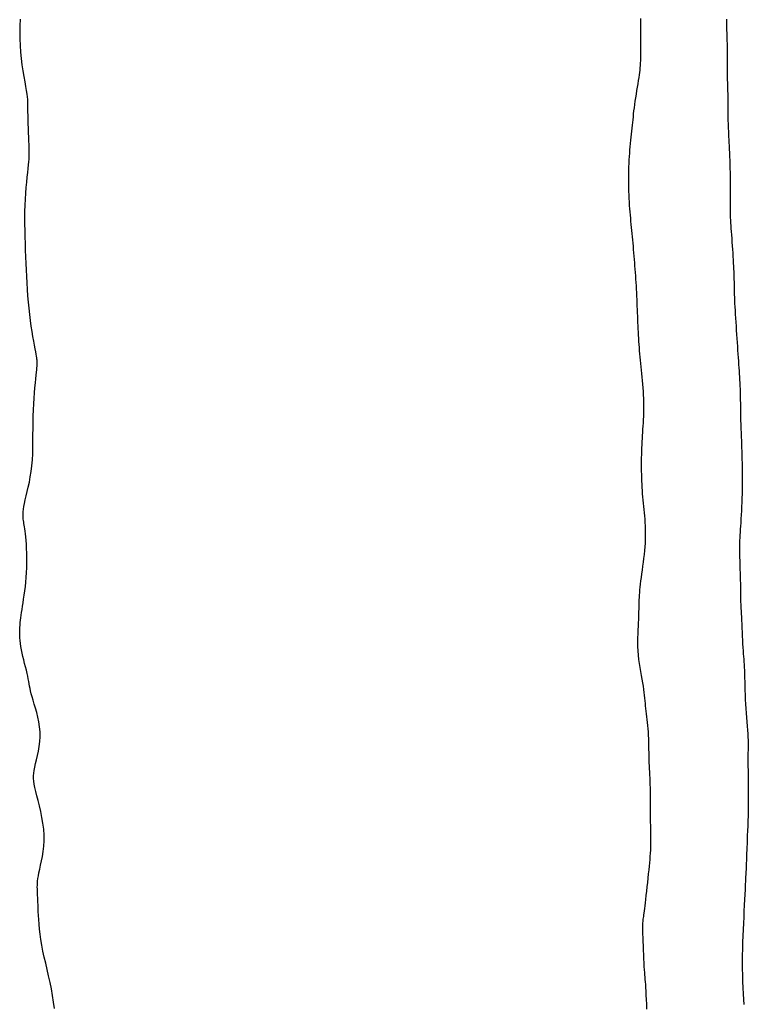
# Model space of a CAD drawing. Header units: millimetres. Extents: x 32690613 to 32693367, y 5343692 to 5344708.
# Tile 55 of 256: x 32692226 to 32692240, y 5343900 to 5343919. Entities that reach past the tile are written whole.
import ezdxf

# ---------------------------------------------------------------- set-up
doc = ezdxf.new("R2010")
doc.units = ezdxf.units.MM
doc.header["$LTSCALE"] = 20
doc.layers.add('02-DGM_HL_495.00', color=142, linetype='Continuous')
doc.layers.add('02-DGM_HL_495.50', color=152, linetype='Continuous')

msp = doc.modelspace()

# ---------------------------------------------------------------- linework, layer by layer
at = {"layer": '02-DGM_HL_495.00', "elevation": 495, "flags": 128}
for points in [[(32692237.912, 5343918.629), (32692237.912, 5343918.584), (32692237.912, 5343918.535), (32692237.912, 5343918.479), (32692237.912, 5343918.414), (32692237.912, 5343918.343), (32692237.912, 5343918.267), (32692237.912, 5343918.189), (32692237.911, 5343918.111), (32692237.911, 5343918.034), (32692237.91, 5343917.961), (32692237.908, 5343917.895), (32692237.907, 5343917.836), (32692237.905, 5343917.784), (32692237.902, 5343917.737), (32692237.899, 5343917.692), (32692237.895, 5343917.649), (32692237.89, 5343917.606), (32692237.884, 5343917.56), (32692237.876, 5343917.51), (32692237.867, 5343917.454), (32692237.858, 5343917.394), (32692237.847, 5343917.33), (32692237.836, 5343917.264), (32692237.825, 5343917.196), (32692237.815, 5343917.129), (32692237.805, 5343917.062), (32692237.795, 5343916.998), (32692237.787, 5343916.936), (32692237.78, 5343916.878), (32692237.773, 5343916.822), (32692237.768, 5343916.767), (32692237.762, 5343916.713), (32692237.757, 5343916.66), (32692237.752, 5343916.606), (32692237.746, 5343916.552), (32692237.74, 5343916.496), (32692237.734, 5343916.439), (32692237.728, 5343916.381), (32692237.722, 5343916.322), (32692237.716, 5343916.262), (32692237.71, 5343916.2), (32692237.704, 5343916.139), (32692237.699, 5343916.076), (32692237.695, 5343916.013), (32692237.691, 5343915.95), (32692237.688, 5343915.886), (32692237.685, 5343915.821), (32692237.683, 5343915.756), (32692237.682, 5343915.69), (32692237.681, 5343915.624), (32692237.681, 5343915.557), (32692237.681, 5343915.49), (32692237.683, 5343915.422), (32692237.684, 5343915.355), (32692237.687, 5343915.287), (32692237.689, 5343915.221), (32692237.693, 5343915.155), (32692237.697, 5343915.09), (32692237.701, 5343915.027), (32692237.706, 5343914.965), (32692237.711, 5343914.905), (32692237.717, 5343914.846), (32692237.723, 5343914.788), (32692237.729, 5343914.73), (32692237.735, 5343914.672), (32692237.741, 5343914.615), (32692237.747, 5343914.556), (32692237.752, 5343914.497), (32692237.758, 5343914.437), (32692237.763, 5343914.376), (32692237.768, 5343914.315), (32692237.773, 5343914.253), (32692237.778, 5343914.191), (32692237.783, 5343914.129), (32692237.788, 5343914.067), (32692237.793, 5343914.004), (32692237.798, 5343913.942), (32692237.803, 5343913.879), (32692237.808, 5343913.817), (32692237.812, 5343913.754), (32692237.817, 5343913.691), (32692237.821, 5343913.628), (32692237.825, 5343913.564), (32692237.828, 5343913.501), (32692237.832, 5343913.437), (32692237.835, 5343913.372), (32692237.838, 5343913.308), (32692237.84, 5343913.244), (32692237.843, 5343913.181), (32692237.845, 5343913.118), (32692237.848, 5343913.055), (32692237.85, 5343912.993), (32692237.853, 5343912.931), (32692237.855, 5343912.87), (32692237.858, 5343912.81), (32692237.861, 5343912.75), (32692237.863, 5343912.69), (32692237.867, 5343912.631), (32692237.87, 5343912.572), (32692237.873, 5343912.513), (32692237.877, 5343912.455), (32692237.882, 5343912.396), (32692237.886, 5343912.337), (32692237.891, 5343912.278), (32692237.896, 5343912.218), (32692237.902, 5343912.157), (32692237.908, 5343912.095), (32692237.915, 5343912.033), (32692237.922, 5343911.969), (32692237.929, 5343911.904), (32692237.936, 5343911.838), (32692237.942, 5343911.771), (32692237.948, 5343911.704), (32692237.954, 5343911.636), (32692237.958, 5343911.568), (32692237.962, 5343911.499), (32692237.964, 5343911.43), (32692237.966, 5343911.362), (32692237.966, 5343911.293), (32692237.966, 5343911.226), (32692237.965, 5343911.16), (32692237.963, 5343911.095), (32692237.961, 5343911.031), (32692237.958, 5343910.969), (32692237.954, 5343910.909), (32692237.95, 5343910.85), (32692237.946, 5343910.791), (32692237.942, 5343910.733), (32692237.938, 5343910.674), (32692237.935, 5343910.615), (32692237.932, 5343910.556), (32692237.929, 5343910.495), (32692237.927, 5343910.433), (32692237.926, 5343910.37), (32692237.925, 5343910.306), (32692237.924, 5343910.243), (32692237.924, 5343910.179), (32692237.925, 5343910.116), (32692237.925, 5343910.053), (32692237.926, 5343909.991), (32692237.928, 5343909.929), (32692237.93, 5343909.868), (32692237.932, 5343909.808), (32692237.935, 5343909.748), (32692237.939, 5343909.688), (32692237.943, 5343909.629), (32692237.948, 5343909.569), (32692237.953, 5343909.51), (32692237.959, 5343909.45), (32692237.966, 5343909.39), (32692237.972, 5343909.33), (32692237.978, 5343909.27), (32692237.984, 5343909.209), (32692237.989, 5343909.147), (32692237.994, 5343909.085), (32692237.997, 5343909.023), (32692237.999, 5343908.959), (32692238, 5343908.894), (32692238, 5343908.829), (32692237.999, 5343908.762), (32692237.996, 5343908.693), (32692237.991, 5343908.623), (32692237.986, 5343908.552), (32692237.978, 5343908.479), (32692237.969, 5343908.404), (32692237.96, 5343908.33), (32692237.949, 5343908.256), (32692237.939, 5343908.183), (32692237.929, 5343908.112), (32692237.919, 5343908.044), (32692237.911, 5343907.979), (32692237.903, 5343907.918), (32692237.897, 5343907.861), (32692237.892, 5343907.807), (32692237.888, 5343907.756), (32692237.885, 5343907.708), (32692237.882, 5343907.662), (32692237.88, 5343907.617), (32692237.879, 5343907.574), (32692237.877, 5343907.531), (32692237.876, 5343907.488), (32692237.875, 5343907.444), (32692237.874, 5343907.399), (32692237.873, 5343907.352), (32692237.871, 5343907.301), (32692237.869, 5343907.246), (32692237.866, 5343907.186), (32692237.863, 5343907.12), (32692237.86, 5343907.05), (32692237.857, 5343906.976), (32692237.855, 5343906.898), (32692237.854, 5343906.818), (32692237.855, 5343906.737), (32692237.858, 5343906.655), (32692237.863, 5343906.573), (32692237.871, 5343906.492), (32692237.882, 5343906.413), (32692237.894, 5343906.335), (32692237.907, 5343906.259), (32692237.921, 5343906.186), (32692237.934, 5343906.115), (32692237.947, 5343906.048), (32692237.958, 5343905.984), (32692237.968, 5343905.923), (32692237.975, 5343905.866), (32692237.981, 5343905.812), (32692237.986, 5343905.76), (32692237.991, 5343905.709), (32692237.995, 5343905.659), (32692238, 5343905.609), (32692238.005, 5343905.56), (32692238.01, 5343905.509), (32692238.017, 5343905.458), (32692238.023, 5343905.405), (32692238.03, 5343905.351), (32692238.037, 5343905.295), (32692238.043, 5343905.238), (32692238.048, 5343905.179), (32692238.053, 5343905.118), (32692238.056, 5343905.054), (32692238.059, 5343904.989), (32692238.061, 5343904.923), (32692238.062, 5343904.856), (32692238.063, 5343904.789), (32692238.064, 5343904.723), (32692238.065, 5343904.658), (32692238.067, 5343904.595), (32692238.069, 5343904.534), (32692238.072, 5343904.475), (32692238.075, 5343904.417), (32692238.078, 5343904.36), (32692238.081, 5343904.302), (32692238.084, 5343904.244), (32692238.087, 5343904.185), (32692238.089, 5343904.123), (32692238.09, 5343904.06), (32692238.091, 5343903.994), (32692238.092, 5343903.926), (32692238.092, 5343903.856), (32692238.092, 5343903.785), (32692238.092, 5343903.713), (32692238.092, 5343903.639), (32692238.093, 5343903.565), (32692238.094, 5343903.491), (32692238.095, 5343903.416), (32692238.097, 5343903.342), (32692238.099, 5343903.269), (32692238.1, 5343903.197), (32692238.101, 5343903.128), (32692238.101, 5343903.061), (32692238.1, 5343902.996), (32692238.099, 5343902.935), (32692238.096, 5343902.876), (32692238.093, 5343902.819), (32692238.089, 5343902.761), (32692238.084, 5343902.701), (32692238.078, 5343902.64), (32692238.071, 5343902.574), (32692238.064, 5343902.504), (32692238.056, 5343902.428), (32692238.048, 5343902.347), (32692238.039, 5343902.265), (32692238.031, 5343902.182), (32692238.022, 5343902.1), (32692238.013, 5343902.021), (32692238.005, 5343901.947), (32692237.997, 5343901.88), (32692237.99, 5343901.822), (32692237.983, 5343901.771), (32692237.977, 5343901.727), (32692237.972, 5343901.688), (32692237.967, 5343901.655), (32692237.963, 5343901.625), (32692237.959, 5343901.599), (32692237.956, 5343901.574), (32692237.953, 5343901.55), (32692237.951, 5343901.526), (32692237.949, 5343901.5), (32692237.948, 5343901.47), (32692237.948, 5343901.436), (32692237.948, 5343901.396), (32692237.948, 5343901.347), (32692237.95, 5343901.29), (32692237.952, 5343901.222), (32692237.954, 5343901.147), (32692237.957, 5343901.066), (32692237.96, 5343900.983), (32692237.964, 5343900.899), (32692237.967, 5343900.818), (32692237.971, 5343900.742), (32692237.975, 5343900.673), (32692237.979, 5343900.614), (32692237.983, 5343900.563), (32692237.986, 5343900.517), (32692237.99, 5343900.474), (32692237.994, 5343900.43), (32692237.998, 5343900.385), (32692238.001, 5343900.335), (32692238.005, 5343900.277), (32692238.009, 5343900.21), (32692238.013, 5343900.134), (32692238.017, 5343900.051), (32692238.021, 5343899.962), (32692238.026, 5343899.868)], [(32692226.816, 5343899.877), (32692226.801, 5343900.002), (32692226.783, 5343900.126), (32692226.76, 5343900.25), (32692226.735, 5343900.374), (32692226.708, 5343900.496), (32692226.68, 5343900.617), (32692226.652, 5343900.736), (32692226.625, 5343900.853), (32692226.6, 5343900.967), (32692226.579, 5343901.077), (32692226.561, 5343901.184), (32692226.546, 5343901.287), (32692226.535, 5343901.384), (32692226.527, 5343901.477), (32692226.52, 5343901.563), (32692226.515, 5343901.644), (32692226.512, 5343901.717), (32692226.509, 5343901.784), (32692226.507, 5343901.842), (32692226.505, 5343901.894), (32692226.503, 5343901.94), (32692226.502, 5343901.981), (32692226.5, 5343902.019), (32692226.499, 5343902.053), (32692226.498, 5343902.085), (32692226.496, 5343902.117), (32692226.495, 5343902.148), (32692226.494, 5343902.18), (32692226.495, 5343902.215), (32692226.496, 5343902.252), (32692226.5, 5343902.293), (32692226.505, 5343902.34), (32692226.514, 5343902.392), (32692226.525, 5343902.451), (32692226.54, 5343902.518), (32692226.557, 5343902.593), (32692226.574, 5343902.674), (32692226.591, 5343902.761), (32692226.606, 5343902.855), (32692226.617, 5343902.953), (32692226.623, 5343903.057), (32692226.622, 5343903.164), (32692226.614, 5343903.275), (32692226.6, 5343903.387), (32692226.581, 5343903.5), (32692226.558, 5343903.61), (32692226.533, 5343903.716), (32692226.509, 5343903.816), (32692226.485, 5343903.909), (32692226.465, 5343903.992), (32692226.448, 5343904.064), (32692226.436, 5343904.127), (32692226.428, 5343904.183), (32692226.424, 5343904.235), (32692226.424, 5343904.285), (32692226.428, 5343904.336), (32692226.436, 5343904.39), (32692226.447, 5343904.45), (32692226.462, 5343904.517), (32692226.479, 5343904.59), (32692226.496, 5343904.67), (32692226.513, 5343904.755), (32692226.528, 5343904.843), (32692226.539, 5343904.934), (32692226.546, 5343905.027), (32692226.546, 5343905.121), (32692226.538, 5343905.214), (32692226.525, 5343905.306), (32692226.506, 5343905.396), (32692226.485, 5343905.483), (32692226.461, 5343905.566), (32692226.437, 5343905.644), (32692226.415, 5343905.717), (32692226.395, 5343905.782), (32692226.379, 5343905.84), (32692226.366, 5343905.893), (32692226.356, 5343905.941), (32692226.347, 5343905.986), (32692226.34, 5343906.03), (32692226.332, 5343906.074), (32692226.323, 5343906.121), (32692226.313, 5343906.171), (32692226.3, 5343906.226), (32692226.286, 5343906.286), (32692226.27, 5343906.349), (32692226.253, 5343906.414), (32692226.237, 5343906.48), (32692226.221, 5343906.546), (32692226.206, 5343906.612), (32692226.193, 5343906.675), (32692226.183, 5343906.736), (32692226.174, 5343906.793), (32692226.168, 5343906.849), (32692226.164, 5343906.902), (32692226.161, 5343906.953), (32692226.16, 5343907.002), (32692226.161, 5343907.05), (32692226.163, 5343907.096), (32692226.166, 5343907.142), (32692226.17, 5343907.187), (32692226.175, 5343907.233), (32692226.181, 5343907.28), (32692226.188, 5343907.33), (32692226.195, 5343907.382), (32692226.204, 5343907.438), (32692226.214, 5343907.499), (32692226.224, 5343907.564), (32692226.235, 5343907.634), (32692226.246, 5343907.709), (32692226.257, 5343907.788), (32692226.267, 5343907.87), (32692226.276, 5343907.956), (32692226.283, 5343908.044), (32692226.289, 5343908.135), (32692226.293, 5343908.228), (32692226.294, 5343908.321), (32692226.294, 5343908.414), (32692226.293, 5343908.504), (32692226.29, 5343908.59), (32692226.286, 5343908.672), (32692226.282, 5343908.746), (32692226.276, 5343908.813), (32692226.271, 5343908.871), (32692226.265, 5343908.921), (32692226.258, 5343908.964), (32692226.252, 5343909.001), (32692226.246, 5343909.034), (32692226.241, 5343909.064), (32692226.236, 5343909.092), (32692226.231, 5343909.12), (32692226.227, 5343909.148), (32692226.225, 5343909.179), (32692226.223, 5343909.212), (32692226.224, 5343909.248), (32692226.227, 5343909.289), (32692226.232, 5343909.335), (32692226.24, 5343909.387), (32692226.252, 5343909.446), (32692226.266, 5343909.513), (32692226.284, 5343909.587), (32692226.303, 5343909.669), (32692226.323, 5343909.756), (32692226.343, 5343909.85), (32692226.361, 5343909.949), (32692226.377, 5343910.052), (32692226.391, 5343910.16), (32692226.4, 5343910.272), (32692226.406, 5343910.387), (32692226.41, 5343910.504), (32692226.412, 5343910.622), (32692226.412, 5343910.742), (32692226.413, 5343910.862), (32692226.414, 5343910.981), (32692226.416, 5343911.1), (32692226.421, 5343911.216), (32692226.426, 5343911.329), (32692226.433, 5343911.438), (32692226.441, 5343911.541), (32692226.449, 5343911.637), (32692226.458, 5343911.726), (32692226.466, 5343911.805), (32692226.473, 5343911.873), (32692226.478, 5343911.93), (32692226.483, 5343911.977), (32692226.487, 5343912.015), (32692226.49, 5343912.046), (32692226.491, 5343912.071), (32692226.493, 5343912.091), (32692226.493, 5343912.108), (32692226.493, 5343912.124), (32692226.492, 5343912.14), (32692226.49, 5343912.157), (32692226.487, 5343912.177), (32692226.484, 5343912.202), (32692226.478, 5343912.232), (32692226.472, 5343912.27), (32692226.463, 5343912.316), (32692226.453, 5343912.373), (32692226.441, 5343912.44), (32692226.427, 5343912.519), (32692226.412, 5343912.606), (32692226.396, 5343912.702), (32692226.38, 5343912.804), (32692226.365, 5343912.912), (32692226.35, 5343913.024), (32692226.337, 5343913.14), (32692226.325, 5343913.257), (32692226.315, 5343913.377), (32692226.307, 5343913.498), (32692226.3, 5343913.62), (32692226.293, 5343913.744), (32692226.288, 5343913.868), (32692226.283, 5343913.992), (32692226.278, 5343914.117), (32692226.273, 5343914.242), (32692226.268, 5343914.367), (32692226.264, 5343914.491), (32692226.261, 5343914.614), (32692226.259, 5343914.736), (32692226.259, 5343914.857), (32692226.26, 5343914.976), (32692226.263, 5343915.094), (32692226.269, 5343915.209), (32692226.276, 5343915.32), (32692226.285, 5343915.428), (32692226.294, 5343915.53), (32692226.304, 5343915.625), (32692226.313, 5343915.712), (32692226.321, 5343915.79), (32692226.329, 5343915.859), (32692226.334, 5343915.916), (32692226.338, 5343915.966), (32692226.341, 5343916.009), (32692226.342, 5343916.05), (32692226.342, 5343916.09), (32692226.341, 5343916.134), (32692226.34, 5343916.183), (32692226.338, 5343916.24), (32692226.335, 5343916.308), (32692226.332, 5343916.384), (32692226.329, 5343916.465), (32692226.326, 5343916.55), (32692226.323, 5343916.634), (32692226.321, 5343916.715), (32692226.319, 5343916.791), (32692226.317, 5343916.859), (32692226.317, 5343916.916), (32692226.316, 5343916.966), (32692226.316, 5343917.01), (32692226.314, 5343917.052), (32692226.312, 5343917.096), (32692226.307, 5343917.143), (32692226.3, 5343917.198), (32692226.29, 5343917.263), (32692226.276, 5343917.34), (32692226.261, 5343917.429), (32692226.244, 5343917.528), (32692226.226, 5343917.636), (32692226.209, 5343917.75), (32692226.194, 5343917.869), (32692226.182, 5343917.992), (32692226.173, 5343918.116), (32692226.169, 5343918.241), (32692226.169, 5343918.366), (32692226.172, 5343918.49), (32692226.177, 5343918.614)]]:
    msp.add_lwpolyline(points, dxfattribs=at)
at = {"layer": '02-DGM_HL_495.50', "elevation": 495.5, "flags": 128}
msp.add_lwpolyline([(32692239.534, 5343918.614), (32692239.536, 5343918.549), (32692239.538, 5343918.483), (32692239.54, 5343918.416), (32692239.542, 5343918.348), (32692239.544, 5343918.281), (32692239.545, 5343918.214), (32692239.547, 5343918.148), (32692239.548, 5343918.085), (32692239.549, 5343918.023), (32692239.549, 5343917.964), (32692239.549, 5343917.905), (32692239.549, 5343917.847), (32692239.549, 5343917.789), (32692239.549, 5343917.73), (32692239.549, 5343917.67), (32692239.55, 5343917.607), (32692239.551, 5343917.542), (32692239.552, 5343917.474), (32692239.554, 5343917.405), (32692239.556, 5343917.336), (32692239.558, 5343917.266), (32692239.56, 5343917.198), (32692239.562, 5343917.131), (32692239.563, 5343917.067), (32692239.564, 5343917.007), (32692239.564, 5343916.949), (32692239.564, 5343916.893), (32692239.564, 5343916.84), (32692239.565, 5343916.788), (32692239.565, 5343916.738), (32692239.565, 5343916.689), (32692239.566, 5343916.64), (32692239.568, 5343916.591), (32692239.57, 5343916.543), (32692239.572, 5343916.493), (32692239.574, 5343916.442), (32692239.577, 5343916.39), (32692239.58, 5343916.335), (32692239.583, 5343916.278), (32692239.586, 5343916.217), (32692239.589, 5343916.153), (32692239.592, 5343916.085), (32692239.595, 5343916.015), (32692239.598, 5343915.942), (32692239.6, 5343915.867), (32692239.602, 5343915.79), (32692239.604, 5343915.712), (32692239.605, 5343915.632), (32692239.605, 5343915.552), (32692239.605, 5343915.473), (32692239.605, 5343915.394), (32692239.604, 5343915.316), (32692239.604, 5343915.241), (32692239.604, 5343915.168), (32692239.604, 5343915.099), (32692239.604, 5343915.034), (32692239.605, 5343914.974), (32692239.607, 5343914.917), (32692239.609, 5343914.863), (32692239.611, 5343914.811), (32692239.614, 5343914.759), (32692239.618, 5343914.705), (32692239.621, 5343914.65), (32692239.626, 5343914.592), (32692239.63, 5343914.529), (32692239.635, 5343914.464), (32692239.64, 5343914.396), (32692239.644, 5343914.326), (32692239.649, 5343914.256), (32692239.654, 5343914.188), (32692239.658, 5343914.121), (32692239.662, 5343914.056), (32692239.665, 5343913.996), (32692239.668, 5343913.939), (32692239.671, 5343913.885), (32692239.673, 5343913.833), (32692239.675, 5343913.783), (32692239.677, 5343913.735), (32692239.678, 5343913.688), (32692239.68, 5343913.642), (32692239.681, 5343913.596), (32692239.681, 5343913.549), (32692239.682, 5343913.502), (32692239.684, 5343913.453), (32692239.685, 5343913.402), (32692239.686, 5343913.348), (32692239.689, 5343913.292), (32692239.691, 5343913.231), (32692239.694, 5343913.167), (32692239.698, 5343913.099), (32692239.702, 5343913.027), (32692239.707, 5343912.954), (32692239.712, 5343912.879), (32692239.717, 5343912.802), (32692239.722, 5343912.725), (32692239.727, 5343912.647), (32692239.733, 5343912.571), (32692239.738, 5343912.495), (32692239.743, 5343912.42), (32692239.748, 5343912.347), (32692239.753, 5343912.275), (32692239.758, 5343912.206), (32692239.762, 5343912.14), (32692239.767, 5343912.076), (32692239.771, 5343912.015), (32692239.775, 5343911.956), (32692239.778, 5343911.899), (32692239.782, 5343911.843), (32692239.785, 5343911.786), (32692239.788, 5343911.729), (32692239.79, 5343911.67), (32692239.793, 5343911.609), (32692239.795, 5343911.544), (32692239.796, 5343911.478), (32692239.798, 5343911.409), (32692239.799, 5343911.34), (32692239.8, 5343911.271), (32692239.801, 5343911.203), (32692239.802, 5343911.136), (32692239.804, 5343911.072), (32692239.805, 5343911.011), (32692239.807, 5343910.953), (32692239.808, 5343910.898), (32692239.81, 5343910.844), (32692239.812, 5343910.793), (32692239.814, 5343910.742), (32692239.816, 5343910.692), (32692239.818, 5343910.643), (32692239.819, 5343910.594), (32692239.821, 5343910.544), (32692239.823, 5343910.494), (32692239.825, 5343910.442), (32692239.827, 5343910.389), (32692239.828, 5343910.333), (32692239.83, 5343910.275), (32692239.831, 5343910.214), (32692239.832, 5343910.15), (32692239.833, 5343910.083), (32692239.834, 5343910.013), (32692239.834, 5343909.94), (32692239.834, 5343909.865), (32692239.833, 5343909.788), (32692239.832, 5343909.709), (32692239.831, 5343909.629), (32692239.828, 5343909.547), (32692239.825, 5343909.465), (32692239.822, 5343909.384), (32692239.818, 5343909.304), (32692239.814, 5343909.226), (32692239.81, 5343909.151), (32692239.806, 5343909.08), (32692239.802, 5343909.015), (32692239.798, 5343908.955), (32692239.795, 5343908.899), (32692239.791, 5343908.847), (32692239.789, 5343908.795), (32692239.786, 5343908.743), (32692239.785, 5343908.69), (32692239.784, 5343908.633), (32692239.783, 5343908.571), (32692239.784, 5343908.503), (32692239.785, 5343908.43), (32692239.787, 5343908.355), (32692239.789, 5343908.277), (32692239.791, 5343908.201), (32692239.794, 5343908.126), (32692239.796, 5343908.055), (32692239.797, 5343907.989), (32692239.799, 5343907.93), (32692239.799, 5343907.877), (32692239.8, 5343907.829), (32692239.8, 5343907.786), (32692239.8, 5343907.747), (32692239.801, 5343907.71), (32692239.801, 5343907.675), (32692239.802, 5343907.642), (32692239.803, 5343907.608), (32692239.804, 5343907.574), (32692239.806, 5343907.537), (32692239.808, 5343907.498), (32692239.81, 5343907.456), (32692239.812, 5343907.409), (32692239.815, 5343907.356), (32692239.818, 5343907.298), (32692239.821, 5343907.232), (32692239.824, 5343907.16), (32692239.827, 5343907.085), (32692239.831, 5343907.008), (32692239.834, 5343906.931), (32692239.838, 5343906.855), (32692239.842, 5343906.783), (32692239.846, 5343906.715), (32692239.85, 5343906.655), (32692239.854, 5343906.599), (32692239.858, 5343906.547), (32692239.863, 5343906.497), (32692239.866, 5343906.447), (32692239.87, 5343906.396), (32692239.873, 5343906.341), (32692239.876, 5343906.282), (32692239.878, 5343906.216), (32692239.88, 5343906.145), (32692239.882, 5343906.069), (32692239.884, 5343905.989), (32692239.887, 5343905.906), (32692239.889, 5343905.82), (32692239.893, 5343905.733), (32692239.897, 5343905.646), (32692239.902, 5343905.559), (32692239.908, 5343905.473), (32692239.915, 5343905.389), (32692239.921, 5343905.308), (32692239.928, 5343905.229), (32692239.934, 5343905.154), (32692239.939, 5343905.084), (32692239.942, 5343905.019), (32692239.945, 5343904.959), (32692239.946, 5343904.905), (32692239.946, 5343904.855), (32692239.946, 5343904.809), (32692239.945, 5343904.766), (32692239.943, 5343904.725), (32692239.942, 5343904.687), (32692239.941, 5343904.649), (32692239.941, 5343904.612), (32692239.941, 5343904.575), (32692239.941, 5343904.537), (32692239.942, 5343904.496), (32692239.943, 5343904.452), (32692239.944, 5343904.404), (32692239.945, 5343904.351), (32692239.946, 5343904.292), (32692239.947, 5343904.226), (32692239.948, 5343904.154), (32692239.949, 5343904.076), (32692239.949, 5343903.993), (32692239.949, 5343903.906), (32692239.949, 5343903.816), (32692239.948, 5343903.723), (32692239.947, 5343903.628), (32692239.944, 5343903.531), (32692239.942, 5343903.435), (32692239.938, 5343903.34), (32692239.935, 5343903.247), (32692239.931, 5343903.159), (32692239.928, 5343903.076), (32692239.925, 5343903), (32692239.922, 5343902.933), (32692239.92, 5343902.875), (32692239.918, 5343902.826), (32692239.916, 5343902.784), (32692239.915, 5343902.748), (32692239.914, 5343902.718), (32692239.913, 5343902.691), (32692239.913, 5343902.667), (32692239.912, 5343902.645), (32692239.911, 5343902.623), (32692239.91, 5343902.6), (32692239.909, 5343902.575), (32692239.908, 5343902.546), (32692239.906, 5343902.512), (32692239.904, 5343902.471), (32692239.902, 5343902.423), (32692239.899, 5343902.365), (32692239.896, 5343902.298), (32692239.892, 5343902.22), (32692239.888, 5343902.134), (32692239.883, 5343902.041), (32692239.878, 5343901.941), (32692239.873, 5343901.835), (32692239.868, 5343901.725), (32692239.862, 5343901.611), (32692239.856, 5343901.495), (32692239.851, 5343901.376), (32692239.846, 5343901.256), (32692239.841, 5343901.134), (32692239.838, 5343901.01), (32692239.835, 5343900.886), (32692239.834, 5343900.761), (32692239.835, 5343900.636), (32692239.837, 5343900.512), (32692239.841, 5343900.389), (32692239.846, 5343900.27), (32692239.852, 5343900.157), (32692239.858, 5343900.051), (32692239.864, 5343899.955)], dxfattribs=at)

doc.saveas('drawing.dxf')
